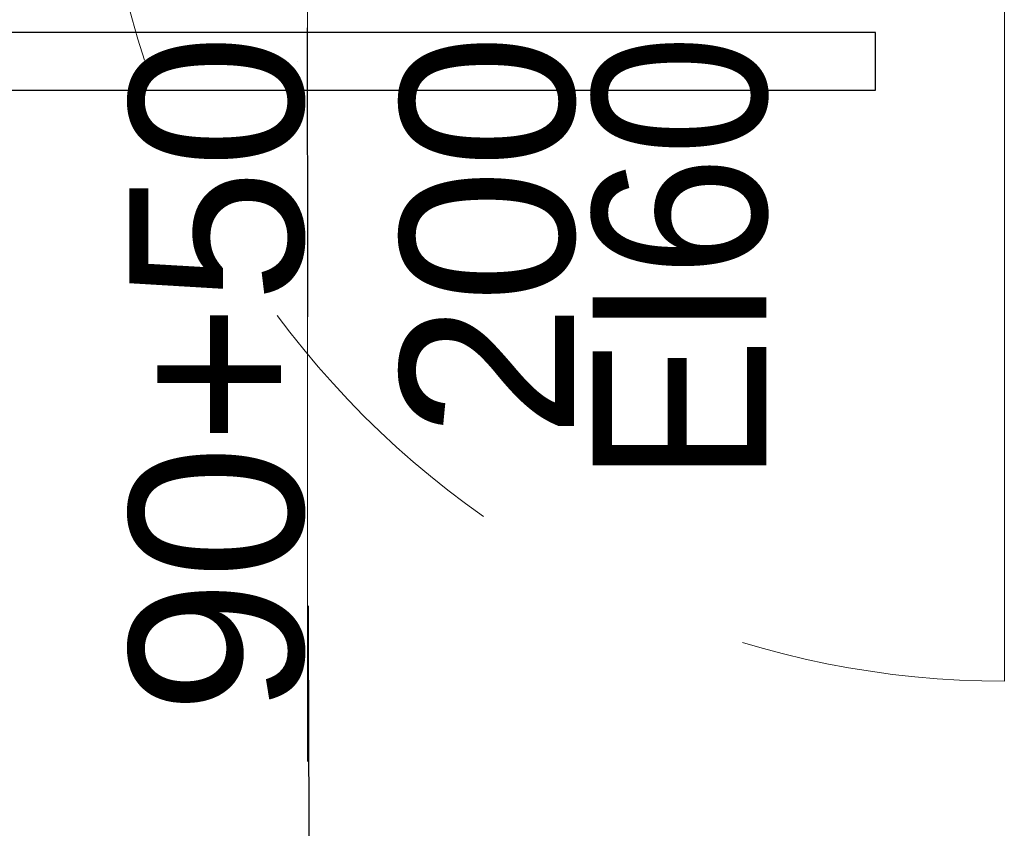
# Model space of a CAD drawing. Header units: centimetres. Extents: x -1631 to 21770, y -8842 to 3590.
# Tile 92 of 142: x 384 to 486, y 1554 to 1638. Entities that reach past the tile are written whole.
import ezdxf

# ---------------------------------------------------------------- set-up
doc = ezdxf.new("R2010")
doc.units = ezdxf.units.CM
doc.linetypes.add('Dash', pattern=[60, 30, -30])
for name, color, linetype, lineweight in [('A-DETL', 90, 'Continuous', 9), ('A-DOOR', 31, 'Continuous', 13), ('A-DOOR-HDLN', 31, 'Dash', 9), ('A-DOOR-IDEN', 31, 'Continuous', 13), ('G-ANNO-TEXT', 231, 'Continuous', 13)]:
    doc.layers.add(name, color=color, linetype=linetype, lineweight=lineweight)
doc.layers.add('E_oprawy', color=12, linetype='Continuous')
doc.styles.add('Arial', font='arial.ttf', dxfattribs={"width": 0.9, "height": 18})
doc.styles.add('Arial_8', font='arial.ttf', dxfattribs={"height": 18})

# ---------------------------------------------------------------- blocks, each defined once
blk = doc.blocks.new('Schueco_FWS_ADS-75-SimplySmart_inw_Family-02 - FWS SI insert unit 90-2368395-6_piętro IV __13_80 m_ - stan projektowany')
at = {"layer": 'A-DOOR'}
blk.add_line((-72.3, 7.6), (-72.3, 101.55), dxfattribs=at)
at = {"layer": 'A-DOOR-HDLN'}
for centre, radius, start, end in [((-72.3, 7.6), 93.95, 360, 90), ((72.3, 7.6), 50.65, 90, 180)]:
    blk.add_arc(centre, radius, start, end, dxfattribs=at)
blk = doc.blocks.new('etykieta drzwi wymiar i kategoria - Aluprof Curtain Door - etykieta drzwi 1S dół-1350914-6_piętro IV __13_80 m_ - stan projektowany')
at = {"layer": 'A-DOOR-IDEN'}
for q in [(0, 0.5984), (0, -0.5984)]:
    blk.add_line((0, 0), q, dxfattribs=at)
blk = doc.blocks.new('MPN2')
at = {"layer": 'E_oprawy', "linetype": 'ByBlock'}
blk.add_lwpolyline([(-60, 3), (-60, -3), (60, -3), (60, 3)], close=True, dxfattribs=at)
at = {"layer": 'E_oprawy'}
blk.add_circle((0, 0), 0.00001, dxfattribs=at)

msp = doc.modelspace()

# ---------------------------------------------------------------- linework, layer by layer
at = {"layer": 'A-DETL', "linetype": 'Dash', "lineweight": 25}
msp.add_open_spline([(-555.62, 1472.57), (-478.91, 1472.57), (-476.08, 1472.57), (-439.12, 1472.57), (-439.12, 1435.62), (-439.12, 1432.79), (-439.12, 1329.11), (-439.12, 1326.28), (-439.12, 1289.33), (-402.17, 1289.33), (-399.34, 1289.33), (54.38, 1289.33), (347.2, 1289.33), (391.67, 1289.33), (418.55, 1316.21), (413.88, 1393.93), (413.88, 1663.13)], degree=3, knots=[0, 0, 0, 0, 1.274059, 2.1133, 2.95254, 4.521491, 5.717221, 7.286172, 8.125412, 8.964652, 14.361634, 22.556861, 31.207392, 35.311818, 37.065318, 41.276562, 41.276562, 41.276562, 41.276562], dxfattribs=at)

# ---------------------------------------------------------------- block references
at = {"layer": 'A-DOOR', "rotation": 180}
msp.add_blockref('Schueco_FWS_ADS-75-SimplySmart_inw_Family-02 - FWS SI insert unit 90-2368395-6_piętro IV __13_80 m_ - stan projektowany', (413.88, 1670.73), dxfattribs=at)
at = {"layer": 'A-DOOR-IDEN', "xscale": 99.99999999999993, "yscale": 99.99999999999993, "zscale": 99.99999999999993}
msp.add_blockref('etykieta drzwi wymiar i kategoria - Aluprof Curtain Door - etykieta drzwi 1S dół-1350914-6_piętro IV __13_80 m_ - stan projektowany', (413.88, 1620.7), dxfattribs=at)
at = {"layer": 'E_oprawy'}
msp.add_blockref('MPN2', (412.82, 1633.51), dxfattribs=at)

# ---------------------------------------------------------------- texts
at = {"layer": 'A-DOOR-IDEN', "insert": (418.6, 1636.36), "char_height": 18, "width": 70.1, "attachment_point": 6, "rotation": 90, "line_spacing_factor": 0.936439, "style": 'Arial_8'}
msp.add_mtext('\\pxqr,t7.05556,14.11111,21.16667,28.22222,35.27778,42.33333,49.38889,56.44444,63.5,70.55556,77.61111,84.66667,91.72222,98.77778,105.83333,112.88889,119.94444,127,134.05556,141.11111,148.16667,155.22222,162.27778,169.33333,176.38889,183.44444,190.5,197.55556,204.61111,211.66667,218.72222,225.77778;{90+50\\P200}', dxfattribs=at)
at = {"layer": 'G-ANNO-TEXT', "color": 1, "insert": (443.48, 1636.28), "char_height": 18, "width": 45.7227, "attachment_point": 3, "rotation": 90, "line_spacing_factor": 0.936439, "style": 'Arial'}
msp.add_mtext('\\pxqr,t6.35,12.7,19.05,25.4,31.75,38.1,44.45,50.8,57.15,63.5,69.85,76.2,82.55,88.9,95.25,101.6,107.95,114.3,120.65,127,133.35,139.7,146.05,152.4,158.75,165.1,171.45,177.8,184.15,190.5,196.85,203.2;{EI60}', dxfattribs=at)

doc.saveas('drawing.dxf')
